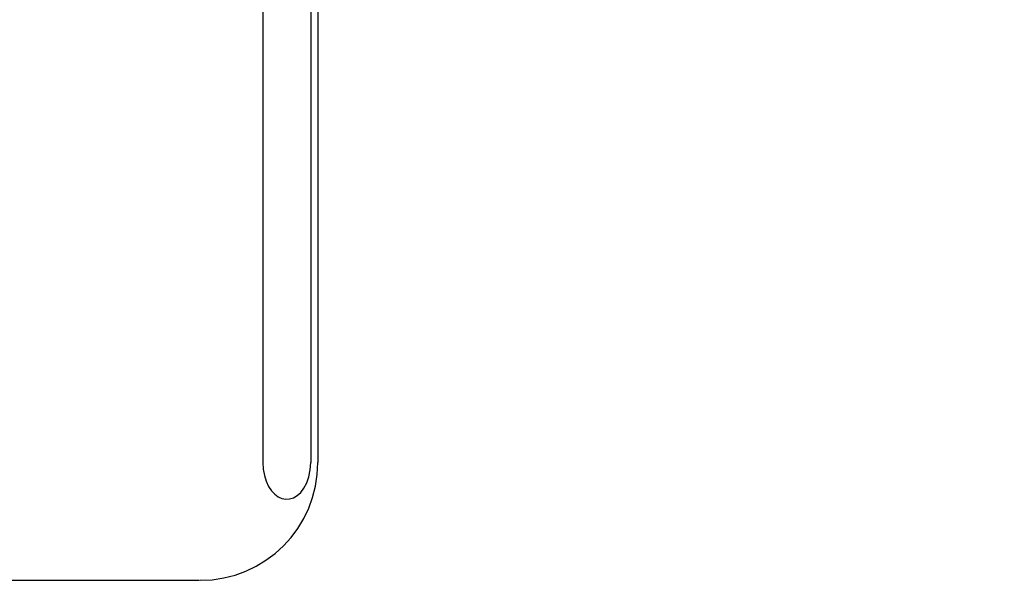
# Model space of a CAD drawing. Header units: inches. Extents: x 0 to 184, y 0 to 119.
# Tile 27 of 113: x 92.1117 to 92.2788, y 39.9672 to 40.0623. Entities that reach past the tile are written whole.
import ezdxf

# ---------------------------------------------------------------- set-up
doc = ezdxf.new("R2010")
doc.units = ezdxf.units.IN
doc.header["$LTSCALE"] = 10.121375
doc.header["$MEASUREMENT"] = 0
doc.linetypes.add('HIDDEN', pattern=[0.2, 0.1, -0.1])
doc.layers.add('DEFAULT_2', color=8, linetype='HIDDEN')

msp = doc.modelspace()

# ---------------------------------------------------------------- linework, layer by layer
at = {"layer": 'DEFAULT_2', "color": 8, "linetype": 'HIDDEN'}
for p, q in [((92.15297, 40.09222), (92.15297, 39.98722)), ((92.16109, 40.09222), (92.16109, 39.98722)), ((92.16231, 40.09222), (92.16231, 39.98722)), ((92.08866, 39.96722), (92.14221, 39.96722))]:
    msp.add_line(p, q, dxfattribs=at)
msp.add_lwpolyline([(92.15297, 39.98722), (92.15304, 39.98608), (92.15322, 39.98502), (92.15353, 39.98403), (92.15394, 39.98315), (92.15442, 39.98242), (92.15497, 39.98183), (92.15556, 39.98139), (92.15619, 39.98111), (92.15685, 39.98098), (92.15751, 39.98102), (92.15817, 39.98123), (92.1588, 39.9816), (92.1594, 39.98214), (92.15994, 39.98286), (92.16041, 39.98375), (92.16077, 39.98479), (92.161, 39.98594), (92.16109, 39.98722)], dxfattribs=at)
for centre, radius, start, end in [((92.46527, 40.29397), 0.25, 90, 270), ((92.14231, 39.98722), 0.02, 270, 360)]:
    msp.add_arc(centre, radius, start, end, dxfattribs=at)

doc.saveas('drawing.dxf')
